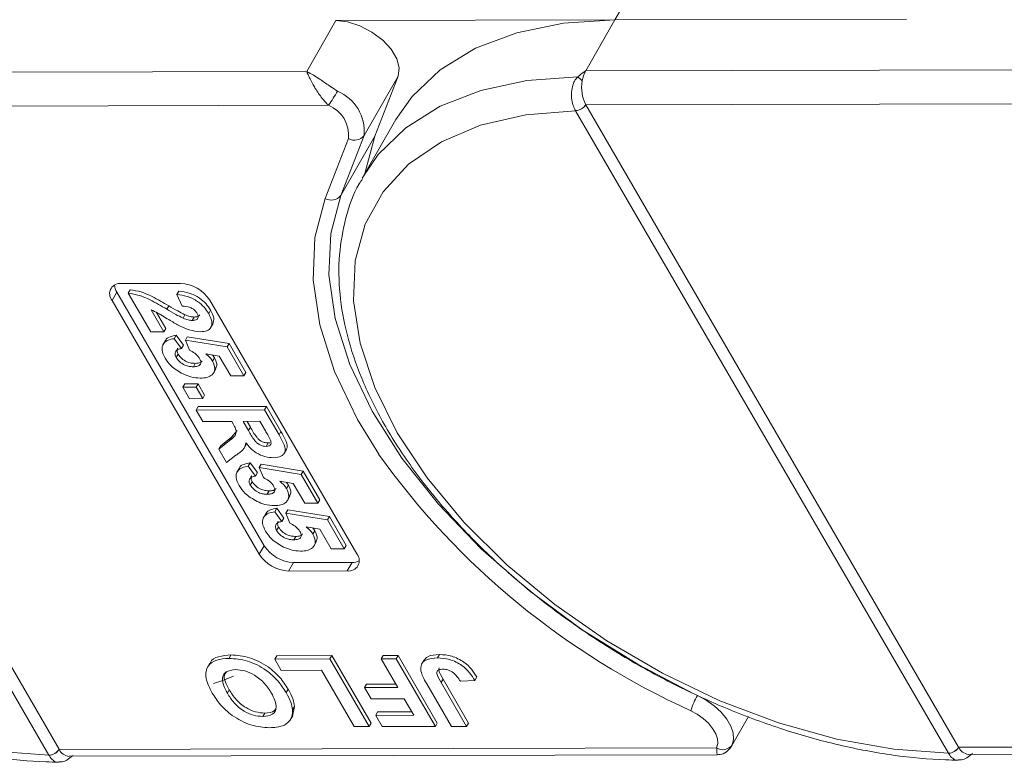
# Model space of a CAD drawing. Header units: millimetres. Extents: x 2471 to 3393, y -390 to 262.
# Tile 32 of 49: x 3081 to 3114, y 75 to 100. Entities that reach past the tile are written whole.
import ezdxf

# ---------------------------------------------------------------- set-up
doc = ezdxf.new("R2010")
doc.units = ezdxf.units.MM

msp = doc.modelspace()

# ---------------------------------------------------------------- linework, layer by layer
at = {"color": 7, "linetype": 'Continuous', "lineweight": 15}
for p, q in [((3100.865, 100.029), (3102.004, 102.011)), ((3091.545, 100.008), (3090.569, 98.309)), ((3091.545, 100.008), (3100.865, 100.029)), ((3099.889, 98.33), (3100.865, 100.029)), ((3110.611, 100.05), (3100.865, 100.029)), ((3120.615, 98.375), (3099.889, 98.33)), ((3090.569, 98.309), (3069.843, 98.263)), ((3092.484, 96.172), (3093.623, 98.154)), ((3092.844, 96.151), (3093.623, 98.154)), ((3069.845, 97.132), (3091.302, 97.179)), ((3082.302, 75.663), (3069.846, 97.13)), ((3099.891, 97.198), (3121.348, 97.246)), ((3099.892, 97.196), (3099.891, 97.198)), ((3112.348, 75.73), (3099.892, 97.196)), ((3069.504, 96.931), (3081.959, 75.464)), ((3093.548, 96.699), (3092.458, 94.802)), ((3099.548, 97), (3099.55, 96.998)), ((3099.55, 96.998), (3112.006, 75.531)), ((3091.966, 96.069), (3091.187, 94.067)), ((3091.705, 94.169), (3092.484, 96.172)), ((3092.844, 96.151), (3091.705, 94.169)), ((3092.513, 94.897), (3092.844, 96.151)), ((3084.391, 91.224), (3086.351, 91.228)), ((3084.229, 90.94), (3084.066, 90.657)), ((3089.146, 82.465), (3084.229, 90.94)), ((3084.611, 90.901), (3084.677, 91.014)), ((3085.362, 89.608), (3084.611, 90.901)), ((3086.237, 90.853), (3086.302, 90.967)), ((3086.415, 90.473), (3086.237, 90.853)), ((3088.984, 82.182), (3084.066, 90.657)), ((3085.894, 90.368), (3085.959, 90.481)), ((3087.332, 90.664), (3092.25, 82.189)), ((3085.375, 90.343), (3085.801, 89.609)), ((3085.557, 90.256), (3085.866, 89.722)), ((3086.438, 90.066), (3086.503, 90.179)), ((3087.296, 90.22), (3087.361, 90.333)), ((3086.746, 89.991), (3086.811, 90.105)), ((3087.361, 89.747), (3087.442, 89.889)), ((3085.801, 89.609), (3085.362, 89.608)), ((3085.801, 89.609), (3085.866, 89.722)), ((3086.148, 89.381), (3086.213, 89.494)), ((3086.213, 89.494), (3086.454, 89.165)), ((3085.85, 89.318), (3085.768, 89.176)), ((3086.148, 89.381), (3086.389, 89.051)), ((3086.389, 89.051), (3086.454, 89.165)), ((3086.516, 89.331), (3086.581, 89.444)), ((3086.654, 88.999), (3086.516, 89.331)), ((3086.516, 89.331), (3087.913, 89.106)), ((3086.581, 89.444), (3087.978, 89.219)), ((3087.913, 89.106), (3087.978, 89.219)), ((3087.978, 89.219), (3088.537, 88.255)), ((3086.212, 88.749), (3086.277, 88.862)), ((3087.65, 88.8), (3087.197, 88.876)), ((3087.421, 88.838), (3087.489, 88.746)), ((3087.913, 89.106), (3088.472, 88.142)), ((3086.783, 88.443), (3086.848, 88.556)), ((3087.424, 88.632), (3087.489, 88.746)), ((3088.032, 88.141), (3087.65, 88.8)), ((3087.454, 88.231), (3087.535, 88.373)), ((3088.472, 88.142), (3088.537, 88.255)), ((3086.436, 87.757), (3086.501, 87.87)), ((3086.501, 87.87), (3086.94, 87.871)), ((3086.875, 87.758), (3086.94, 87.871)), ((3086.94, 87.871), (3087.161, 87.491)), ((3088.472, 88.142), (3088.032, 88.141)), ((3086.436, 87.757), (3086.875, 87.758)), ((3086.656, 87.377), (3086.436, 87.757)), ((3086.875, 87.758), (3087.096, 87.378)), ((3087.096, 87.378), (3087.161, 87.491)), ((3087.096, 87.378), (3086.656, 87.377)), ((3086.877, 86.996), (3086.942, 87.11)), ((3086.877, 86.996), (3089.163, 87.001)), ((3087.098, 86.616), (3086.877, 86.996)), ((3086.942, 87.11), (3089.228, 87.115)), ((3089.163, 87.001), (3089.228, 87.115)), ((3089.163, 87.001), (3089.645, 86.171)), ((3089.228, 87.115), (3089.71, 86.285)), ((3088.065, 86.618), (3087.098, 86.616)), ((3088.114, 86.533), (3088.065, 86.618)), ((3089.003, 86.62), (3088.446, 86.619)), ((3088.446, 86.619), (3088.624, 86.313)), ((3088.576, 86.619), (3088.689, 86.426)), ((3089.19, 86.297), (3089.003, 86.62)), ((3088.055, 86.087), (3088.247, 86.314)), ((3088.624, 86.313), (3088.689, 86.426)), ((3089.645, 86.171), (3089.71, 86.285)), ((3087.634, 85.691), (3087.99, 85.974)), ((3087.699, 85.805), (3088.055, 86.087)), ((3087.99, 85.974), (3088.055, 86.087)), ((3088.479, 85.725), (3088.56, 85.867)), ((3089.216, 85.783), (3089.281, 85.896)), ((3089.281, 85.896), (3089.338, 85.906)), ((3087.634, 85.691), (3087.699, 85.805)), ((3087.892, 85.247), (3087.634, 85.691)), ((3089.814, 85.542), (3089.896, 85.684)), ((3088.205, 85.488), (3087.892, 85.247)), ((3088.62, 85.122), (3088.685, 85.235)), ((3088.685, 85.235), (3088.925, 84.905)), ((3088.321, 85.059), (3088.24, 84.917)), ((3088.62, 85.122), (3088.86, 84.792)), ((3088.86, 84.792), (3088.925, 84.905)), ((3088.987, 85.072), (3089.052, 85.185)), ((3089.126, 84.74), (3088.987, 85.072)), ((3088.987, 85.072), (3090.384, 84.846)), ((3089.052, 85.185), (3090.449, 84.96)), ((3090.384, 84.846), (3090.449, 84.96)), ((3090.449, 84.96), (3091.008, 83.996)), ((3088.684, 84.49), (3088.749, 84.603)), ((3090.122, 84.54), (3089.668, 84.617)), ((3089.892, 84.579), (3089.961, 84.486)), ((3090.504, 83.882), (3090.122, 84.54)), ((3090.384, 84.846), (3090.943, 83.883)), ((3089.254, 84.184), (3089.319, 84.297)), ((3089.896, 84.373), (3089.961, 84.486)), ((3089.925, 83.972), (3090.007, 84.114)), ((3090.943, 83.883), (3090.504, 83.882)), ((3090.943, 83.883), (3091.008, 83.996)), ((3089.502, 83.6), (3089.567, 83.714)), ((3089.502, 83.6), (3089.743, 83.271)), ((3089.567, 83.714), (3089.808, 83.384)), ((3089.87, 83.55), (3089.935, 83.664)), ((3090.008, 83.218), (3089.87, 83.55)), ((3089.87, 83.55), (3091.267, 83.325)), ((3089.935, 83.664), (3091.332, 83.438)), ((3089.204, 83.537), (3089.122, 83.396)), ((3089.743, 83.271), (3089.808, 83.384)), ((3091.267, 83.325), (3091.332, 83.438)), ((3091.267, 83.325), (3091.826, 82.362)), ((3091.332, 83.438), (3091.891, 82.475)), ((3089.566, 82.968), (3089.631, 83.082)), ((3091.004, 83.019), (3090.551, 83.096)), ((3090.775, 83.058), (3090.843, 82.965)), ((3090.778, 82.852), (3090.843, 82.965)), ((3091.386, 82.361), (3091.004, 83.019)), ((3090.137, 82.663), (3090.202, 82.776)), ((3090.808, 82.451), (3090.889, 82.592)), ((3089.146, 82.465), (3088.984, 82.182)), ((3091.826, 82.362), (3091.386, 82.361)), ((3091.826, 82.362), (3091.891, 82.475)), ((3090.127, 81.902), (3089.965, 81.619)), ((3092.087, 81.906), (3090.127, 81.902)), ((3092.087, 81.906), (3091.924, 81.623)), ((3091.924, 81.623), (3089.965, 81.619)), ((3087.976, 78.701), (3088.041, 78.815)), ((3089.504, 78.676), (3089.569, 78.789)), ((3089.504, 78.676), (3091.346, 78.68)), ((3089.722, 78.299), (3089.504, 78.676)), ((3089.569, 78.789), (3091.411, 78.793)), ((3091.346, 78.68), (3091.411, 78.793)), ((3091.346, 78.68), (3092.658, 76.42)), ((3091.411, 78.793), (3092.723, 76.533)), ((3093.055, 78.684), (3093.12, 78.797)), ((3093.055, 78.684), (3093.557, 78.685)), ((3093.609, 77.727), (3093.055, 78.684)), ((3093.12, 78.797), (3093.622, 78.798)), ((3093.557, 78.685), (3093.622, 78.798)), ((3093.557, 78.685), (3094.868, 76.425)), ((3093.622, 78.798), (3094.933, 76.538)), ((3094.489, 78.644), (3094.408, 78.502)), ((3094.944, 78.717), (3095.009, 78.83)), ((3087.339, 78.541), (3087.258, 78.399)), ((3091.062, 78.302), (3089.722, 78.299)), ((3092.155, 76.419), (3091.062, 78.302)), ((3095.058, 77.89), (3095.123, 78.003)), ((3095.123, 78.003), (3095.972, 76.54)), ((3096.188, 77.965), (3095.702, 77.935)), ((3096.188, 77.965), (3096.253, 78.079)), ((3087.92, 77.533), (3087.985, 77.646)), ((3089.884, 77.559), (3089.949, 77.672)), ((3092.504, 77.725), (3092.569, 77.838)), ((3092.504, 77.725), (3093.609, 77.727)), ((3092.723, 77.348), (3092.504, 77.725)), ((3092.569, 77.838), (3093.544, 77.84)), ((3095.404, 76.426), (3094.578, 77.851)), ((3095.058, 77.89), (3095.907, 76.427)), ((3093.828, 77.351), (3092.723, 77.348)), ((3094.147, 76.8), (3093.828, 77.351)), ((3090.165, 77.097), (3090.094, 76.771)), ((3090.1, 76.984), (3090.165, 77.097)), ((3089.104, 76.76), (3089.169, 76.873)), ((3090.022, 76.643), (3090.103, 76.784)), ((3092.874, 76.797), (3092.94, 76.911)), ((3092.874, 76.797), (3094.147, 76.8)), ((3093.093, 76.421), (3092.874, 76.797)), ((3092.94, 76.911), (3094.082, 76.913)), ((3104.757, 75.765), (3105.327, 76.757)), ((3092.658, 76.42), (3092.155, 76.419)), ((3092.658, 76.42), (3092.723, 76.533)), ((3094.868, 76.425), (3093.093, 76.421)), ((3094.868, 76.425), (3094.933, 76.538)), ((3095.907, 76.427), (3095.404, 76.426)), ((3095.907, 76.427), (3095.972, 76.54)), ((3082.303, 75.661), (3082.302, 75.663)), ((3104.262, 75.71), (3082.303, 75.661)), ((3112.349, 75.728), (3112.348, 75.73)), ((3134.308, 75.777), (3112.349, 75.728)), ((3081.959, 75.464), (3081.961, 75.462)), ((3082.63, 75.428), (3104.281, 75.476)), ((3112.006, 75.531), (3112.007, 75.528)), ((3112.676, 75.494), (3134.327, 75.542))]:
    msp.add_line(p, q, dxfattribs=at)
at = {"color": 7, "linetype": 'Continuous', "lineweight": 15, "flags": 128}
for points in [[(3093.623, 98.154), (3093.661, 98.426), (3093.582, 98.733), (3093.393, 99.053), (3093.108, 99.358), (3092.751, 99.625), (3092.35, 99.833), (3091.937, 99.964), (3091.545, 100.008)], [(3100.865, 100.029), (3099.147, 99.919), (3097.584, 99.602), (3096.203, 99.082), (3095.032, 98.369), (3094.091, 97.476), (3093.548, 96.699)], [(3099.622, 98.13), (3097.928, 98.005), (3096.389, 97.674), (3095.032, 97.145), (3093.883, 96.426), (3092.962, 95.531), (3092.423, 94.739)], [(3081.959, 75.464), (3080.138, 75.595), (3078.234, 75.937), (3076.285, 76.482), (3074.329, 77.221), (3072.406, 78.138), (3070.553, 79.215), (3068.808, 80.432), (3067.205, 81.763), (3065.776, 83.182), (3064.549, 84.661), (3063.55, 86.171), (3062.797, 87.681), (3062.306, 89.162), (3062.086, 90.584), (3062.143, 91.918), (3062.474, 93.139), (3063.073, 94.222), (3063.928, 95.145), (3065.023, 95.891), (3066.335, 96.444), (3067.839, 96.793), (3069.504, 96.931)], [(3112.006, 75.531), (3110.185, 75.662), (3108.28, 76.003), (3106.331, 76.549), (3104.375, 77.287), (3102.452, 78.205), (3100.599, 79.282), (3098.854, 80.498), (3097.251, 81.829), (3095.822, 83.249), (3094.595, 84.728), (3093.596, 86.237), (3092.843, 87.748), (3092.352, 89.228), (3092.133, 90.65), (3092.189, 91.985), (3092.52, 93.206), (3093.119, 94.289), (3093.974, 95.212), (3095.069, 95.957), (3096.381, 96.51), (3097.885, 96.859), (3099.55, 96.998)], [(3091.187, 94.067), (3090.845, 92.767), (3090.784, 91.352), (3091.003, 89.847), (3091.499, 88.28), (3092.263, 86.68), (3092.974, 85.52)], [(3103.48, 77.531), (3101.659, 78.483), (3099.777, 79.654), (3098.014, 80.956), (3096.402, 82.364), (3094.972, 83.852), (3093.749, 85.393), (3092.755, 86.958), (3092.01, 88.52), (3091.525, 90.05), (3091.312, 91.518), (3091.372, 92.9), (3091.705, 94.169)], [(3088.127, 78.102), (3087.763, 77.963), (3087.461, 77.863)], [(3103.625, 77.462), (3103.916, 77.304), (3104.182, 77.114), (3104.414, 76.9), (3104.601, 76.671), (3104.736, 76.437), (3104.811, 76.209), (3104.825, 75.995), (3104.777, 75.805)], [(3103.398, 76.953), (3103.616, 76.834), (3103.816, 76.691), (3103.99, 76.531), (3104.13, 76.359), (3104.231, 76.184), (3104.287, 76.013), (3104.298, 75.852), (3104.262, 75.71)]]:
    msp.add_lwpolyline(points, dxfattribs=at)
at = {"color": 7, "linetype": 'Continuous', "lineweight": 15}
for centre, radius, start, end in [((3099.19, 97.501), 0.763, 40.1491, 55.5658), ((3100.788, 97.834), 1.027, 151.137, 171.0902), ((3100.986, 97.766), 1.233, 169.4134, 207.4295), ((3085.556, 101.122), 6.969, 325.5444, 330.1305), ((3091.036, 96.309), 1.455, 354.5664, 67.2376), ((3090.88, 96.173), 1.091, 354.5664, 67.2376), ((3099.528, 97.432), 0.432, 272.6947, 327.2216), ((3099.529, 97.428), 0.43, 272.7339, 327.5146), ((3092.17, 96.403), 0.391, 238.5972, 323.7029), ((3091.391, 94.4), 0.391, 238.5972, 323.7029), ((3084.336, 90.879), 0.349, 80.921, 219.3383), ((3084.66, 91.212), 0.51, 184.4162, 212.2288), ((3086.298, 90), 1.229, 32.7297, 87.5188), ((3114.105, 100.606), 25.964, 215.5235, 245.6452), ((3090.181, 83.13), 1.229, 212.7297, 267.5188), ((3090.018, 82.847), 1.229, 212.7297, 267.5188), ((3091.979, 81.968), 0.349, 260.921, 39.3383), ((3092.104, 82.416), 0.51, 268.0228, 295.8286), ((3106.011, 76.092), 2.751, 150.1208, 161.7639), ((3081.939, 75.894), 0.43, 272.7339, 327.5146), ((3081.94, 75.89), 0.429, 272.7662, 327.8058), ((3082.669, 75.828), 0.403, 204.5137, 264.4226), ((3104.469, 76.032), 0.383, 237.2666, 323.7036), ((3111.985, 75.961), 0.43, 272.7339, 327.5146), ((3111.987, 75.956), 0.429, 272.7662, 327.8058), ((3112.715, 75.895), 0.403, 204.5137, 264.4226)]:
    msp.add_arc(centre, radius, start, end, dxfattribs=at)
for points, knots in [([(3090.569, 98.309), (3090.571, 98.308), (3090.576, 98.306), (3090.596, 98.296), (3090.62, 98.284), (3090.758, 98.212), (3090.994, 98.064), (3091.326, 97.828), (3091.523, 97.7), (3091.599, 97.651)], [0, 0, 0, 0, 0.005088, 0.020369, 0.070807, 0.089086, 0.500311, 0.809226, 1, 1, 1, 1]), ([(3091.302, 97.179), (3091.266, 97.214), (3091.192, 97.285), (3091.079, 97.419), (3090.965, 97.574), (3090.881, 97.705), (3090.781, 97.872), (3090.701, 98.022), (3090.635, 98.161), (3090.608, 98.221), (3090.593, 98.253), (3090.585, 98.272), (3090.578, 98.287), (3090.574, 98.297), (3090.572, 98.302), (3090.57, 98.306), (3090.57, 98.308), (3090.569, 98.309)], [0, 0, 0, 0, 0.101029, 0.204946, 0.337168, 0.474297, 0.5162, 0.743651, 0.85309, 0.914248, 0.93217, 0.960137, 0.976545, 0.986194, 0.994698, 0.995932, 1, 1, 1, 1]), ([(3099.622, 98.13), (3099.603, 98.109), (3099.544, 98.042), (3099.468, 97.895), (3099.413, 97.675), (3099.411, 97.419), (3099.459, 97.18), (3099.52, 97.056), (3099.548, 97)], [0, 0, 0, 0, 0.07361, 0.225281, 0.412719, 0.616054, 0.826783, 1, 1, 1, 1]), ([(3099.889, 98.33), (3099.888, 98.329), (3099.812, 98.276), (3099.72, 98.212), (3099.637, 98.142), (3099.622, 98.13)], [0, 0, 0, 0, 0.012087, 0.82463, 1, 1, 1, 1]), ([(3062.388, 94.657), (3062.351, 94.601), (3062.087, 94.209), (3061.809, 93.357), (3061.579, 92.125), (3061.6, 90.804), (3061.846, 89.423), (3062.325, 87.996), (3063.027, 86.547), (3063.942, 85.101), (3065.053, 83.682), (3066.341, 82.314), (3067.783, 81.016), (3069.358, 79.81), (3071.041, 78.711), (3072.804, 77.738), (3074.622, 76.906), (3076.466, 76.227), (3078.309, 75.711), (3080.121, 75.374), (3081.442, 75.243), (3082.144, 75.236), (3082.283, 75.235)], [0, 0, 0, 0, 0.008583, 0.060908, 0.11324, 0.166069, 0.219655, 0.27393, 0.328643, 0.383549, 0.438467, 0.49333, 0.548126, 0.602866, 0.657573, 0.712269, 0.766979, 0.821722, 0.876527, 0.931418, 0.986418, 1, 1, 1, 1]), ([(3092.434, 94.723), (3092.397, 94.668), (3092.133, 94.275), (3091.856, 93.423), (3091.625, 92.192), (3091.646, 90.871), (3091.893, 89.489), (3092.371, 88.062), (3093.073, 86.614), (3093.988, 85.167), (3095.099, 83.749), (3096.387, 82.38), (3097.83, 81.083), (3099.404, 79.876), (3101.087, 78.778), (3102.85, 77.805), (3104.668, 76.972), (3106.512, 76.293), (3108.356, 75.778), (3110.167, 75.441), (3111.488, 75.31), (3112.19, 75.303), (3112.329, 75.302)], [0, 0, 0, 0, 0.008583, 0.060908, 0.11324, 0.166069, 0.219655, 0.27393, 0.328643, 0.383549, 0.438467, 0.49333, 0.548126, 0.602866, 0.657573, 0.712269, 0.766979, 0.821722, 0.876527, 0.931418, 0.986418, 1, 1, 1, 1]), ([(3084.611, 90.901), (3084.731, 90.882), (3084.97, 90.845), (3085.413, 90.65), (3085.711, 90.475), (3085.894, 90.368)], [0, 0, 0, 0, 0.279551, 0.559332, 1, 1, 1, 1]), ([(3084.677, 91.014), (3084.796, 90.996), (3085.035, 90.959), (3085.478, 90.763), (3085.776, 90.588), (3085.959, 90.481)], [0, 0, 0, 0, 0.279551, 0.559332, 1, 1, 1, 1]), ([(3086.237, 90.853), (3086.35, 90.84), (3086.575, 90.814), (3086.912, 90.651), (3087.155, 90.434), (3087.249, 90.291), (3087.296, 90.22)], [0, 0, 0, 0, 0.280752, 0.55897, 0.779275, 1, 1, 1, 1]), ([(3086.302, 90.967), (3086.415, 90.953), (3086.64, 90.927), (3086.977, 90.764), (3087.22, 90.548), (3087.314, 90.404), (3087.361, 90.333)], [0, 0, 0, 0, 0.280752, 0.55897, 0.779275, 1, 1, 1, 1]), ([(3085.959, 90.481), (3086.059, 90.422), (3086.237, 90.315), (3086.422, 90.221), (3086.503, 90.179)], [0, 0, 0, 0, 0.560235, 1, 1, 1, 1]), ([(3086.91, 90.227), (3086.892, 90.254), (3086.856, 90.31), (3086.764, 90.384), (3086.609, 90.458), (3086.495, 90.467), (3086.415, 90.473)], [0, 0, 0, 0, 0.187236, 0.374084, 0.560696, 1, 1, 1, 1]), ([(3086.341, 89.802), (3086.231, 89.862), (3086.049, 89.961), (3085.804, 90.113), (3085.596, 90.243), (3085.449, 90.31), (3085.375, 90.343)], [0, 0, 0, 0, 0.339985, 0.560186, 0.78038, 1, 1, 1, 1]), ([(3085.894, 90.368), (3085.994, 90.308), (3086.172, 90.202), (3086.357, 90.108), (3086.438, 90.066)], [0, 0, 0, 0, 0.5602349, 1, 1, 1, 1]), ([(3086.503, 90.179), (3086.563, 90.156), (3086.669, 90.115), (3086.768, 90.108), (3086.811, 90.105)], [0, 0, 0, 0, 0.560117, 1, 1, 1, 1]), ([(3086.746, 89.991), (3086.788, 89.994), (3086.872, 89.998), (3086.946, 90.054), (3086.954, 90.139), (3086.925, 90.197), (3086.91, 90.227)], [0, 0, 0, 0, 0.280664, 0.559461, 0.779366, 1, 1, 1, 1]), ([(3086.811, 90.105), (3086.854, 90.106), (3086.937, 90.109), (3086.978, 90.153), (3086.998, 90.174)], [0, 0, 0, 0, 0.520649, 1, 1, 1, 1]), ([(3087.296, 90.22), (3087.339, 90.134), (3087.425, 89.963), (3087.392, 89.756), (3087.248, 89.63), (3087.1, 89.618), (3087.026, 89.611)], [0, 0, 0, 0, 0.280568, 0.55975, 0.779795, 1, 1, 1, 1]), ([(3087.361, 90.333), (3087.406, 90.246), (3087.495, 90.076), (3087.452, 89.942), (3087.431, 89.876)], [0, 0, 0, 0, 0.511088, 1, 1, 1, 1]), ([(3087.026, 89.611), (3086.901, 89.624), (3086.677, 89.647), (3086.444, 89.754), (3086.341, 89.802)], [0, 0, 0, 0, 0.558458, 1, 1, 1, 1]), ([(3086.438, 90.066), (3086.498, 90.043), (3086.604, 90.002), (3086.703, 89.995), (3086.746, 89.991)], [0, 0, 0, 0, 0.5601166, 1, 1, 1, 1]), ([(3085.852, 89.299), (3085.854, 89.31), (3085.867, 89.38), (3085.999, 89.451), (3086.142, 89.48), (3086.213, 89.494)], [0, 0, 0, 0, 0.083502, 0.541367, 1, 1, 1, 1]), ([(3085.84, 88.732), (3085.796, 88.823), (3085.709, 89.005), (3085.767, 89.217), (3085.928, 89.341), (3086.075, 89.368), (3086.148, 89.381)], [0, 0, 0, 0, 0.279948, 0.559031, 0.779331, 1, 1, 1, 1]), ([(3086.389, 89.051), (3086.344, 89.043), (3086.253, 89.026), (3086.183, 88.949), (3086.164, 88.853), (3086.196, 88.783), (3086.212, 88.749)], [0, 0, 0, 0, 0.2802995, 0.5599611, 0.7800424, 1, 1, 1, 1]), ([(3086.263, 89.062), (3086.26, 89.058), (3086.235, 89.035), (3086.232, 88.964), (3086.262, 88.896), (3086.277, 88.862)], [0, 0, 0, 0, 0.083768, 0.542013, 1, 1, 1, 1]), ([(3086.277, 88.862), (3086.312, 88.814), (3086.381, 88.717), (3086.55, 88.609), (3086.713, 88.562), (3086.803, 88.558), (3086.848, 88.556)], [0, 0, 0, 0, 0.2795727, 0.5586639, 0.7789233, 1, 1, 1, 1]), ([(3086.991, 88.722), (3086.97, 88.753), (3086.928, 88.814), (3086.812, 88.913), (3086.714, 88.966), (3086.654, 88.999)], [0, 0, 0, 0, 0.279963, 0.560065, 1, 1, 1, 1]), ([(3087.197, 88.876), (3087.249, 88.833), (3087.341, 88.757), (3087.399, 88.671), (3087.424, 88.632)], [0, 0, 0, 0, 0.559888, 1, 1, 1, 1]), ([(3086.442, 88.202), (3086.298, 88.285), (3086.04, 88.433), (3085.902, 88.64), (3085.84, 88.732)], [0, 0, 0, 0, 0.558353, 1, 1, 1, 1]), ([(3086.212, 88.749), (3086.247, 88.7), (3086.316, 88.604), (3086.485, 88.496), (3086.648, 88.448), (3086.738, 88.445), (3086.783, 88.443)], [0, 0, 0, 0, 0.279573, 0.558664, 0.778923, 1, 1, 1, 1]), ([(3086.783, 88.443), (3086.833, 88.445), (3086.935, 88.45), (3087.028, 88.515), (3087.043, 88.616), (3087.008, 88.687), (3086.991, 88.722)], [0, 0, 0, 0, 0.280898, 0.55946, 0.779497, 1, 1, 1, 1]), ([(3086.848, 88.556), (3086.9, 88.558), (3087.001, 88.561), (3087.053, 88.613), (3087.078, 88.638)], [0, 0, 0, 0, 0.518665, 1, 1, 1, 1]), ([(3087.424, 88.632), (3087.462, 88.543), (3087.538, 88.363), (3087.435, 88.176), (3087.25, 88.076), (3087.092, 88.067), (3087.013, 88.063)], [0, 0, 0, 0, 0.279007, 0.558619, 0.779074, 1, 1, 1, 1]), ([(3087.489, 88.746), (3087.532, 88.653), (3087.601, 88.505), (3087.535, 88.406), (3087.509, 88.368)], [0, 0, 0, 0, 0.621608, 1, 1, 1, 1]), ([(3087.013, 88.063), (3086.91, 88.07), (3086.725, 88.083), (3086.529, 88.165), (3086.442, 88.202)], [0, 0, 0, 0, 0.5595341, 1, 1, 1, 1]), ([(3087.99, 85.974), (3088.087, 86.045), (3088.223, 86.145), (3088.209, 86.373), (3088.146, 86.479), (3088.114, 86.533)], [0, 0, 0, 0, 0.5610215, 0.7792953, 1, 1, 1, 1]), ([(3088.624, 86.313), (3088.684, 86.201), (3088.76, 86.061), (3088.905, 85.898), (3089.004, 85.83), (3089.115, 85.789), (3089.182, 85.785), (3089.216, 85.783)], [0, 0, 0, 0, 0.500962, 0.625785, 0.750436, 0.875032, 1, 1, 1, 1]), ([(3088.689, 86.426), (3088.749, 86.314), (3088.825, 86.174), (3088.97, 86.011), (3089.069, 85.944), (3089.181, 85.902), (3089.247, 85.898), (3089.281, 85.896)], [0, 0, 0, 0, 0.500962, 0.625785, 0.750436, 0.875032, 1, 1, 1, 1]), ([(3089.358, 85.995), (3089.328, 86.051), (3089.275, 86.152), (3089.216, 86.253), (3089.19, 86.297)], [0, 0, 0, 0, 0.559921, 1, 1, 1, 1]), ([(3089.71, 86.285), (3089.759, 86.195), (3089.859, 86.017), (3089.942, 85.792), (3089.897, 85.699), (3089.883, 85.671)], [0, 0, 0, 0, 0.417329, 0.831734, 1, 1, 1, 1]), ([(3088.54, 85.897), (3088.525, 85.837), (3088.501, 85.737), (3088.403, 85.635), (3088.308, 85.559), (3088.24, 85.511), (3088.205, 85.488)], [0, 0, 0, 0, 0.339579, 0.559591, 0.779787, 1, 1, 1, 1]), ([(3089.457, 85.403), (3089.364, 85.409), (3089.181, 85.422), (3088.897, 85.55), (3088.683, 85.721), (3088.588, 85.839), (3088.54, 85.897)], [0, 0, 0, 0, 0.279954, 0.558933, 0.779174, 1, 1, 1, 1]), ([(3089.216, 85.783), (3089.251, 85.786), (3089.323, 85.791), (3089.394, 85.863), (3089.372, 85.945), (3089.358, 85.995)], [0, 0, 0, 0, 0.281129, 0.561183, 1, 1, 1, 1]), ([(3089.645, 86.171), (3089.695, 86.082), (3089.796, 85.903), (3089.874, 85.674), (3089.818, 85.534), (3089.703, 85.43), (3089.555, 85.414), (3089.457, 85.403)], [0, 0, 0, 0, 0.251143, 0.500527, 0.625735, 0.75105, 1, 1, 1, 1]), ([(3088.323, 85.04), (3088.325, 85.051), (3088.339, 85.121), (3088.471, 85.192), (3088.613, 85.221), (3088.685, 85.235)], [0, 0, 0, 0, 0.083502, 0.541367, 1, 1, 1, 1]), ([(3088.312, 84.473), (3088.268, 84.564), (3088.18, 84.746), (3088.238, 84.958), (3088.399, 85.082), (3088.546, 85.108), (3088.62, 85.122)], [0, 0, 0, 0, 0.279948, 0.559031, 0.779331, 1, 1, 1, 1]), ([(3088.86, 84.792), (3088.815, 84.784), (3088.724, 84.767), (3088.654, 84.69), (3088.636, 84.593), (3088.668, 84.524), (3088.684, 84.49)], [0, 0, 0, 0, 0.2803, 0.559961, 0.780042, 1, 1, 1, 1]), ([(3088.735, 84.803), (3088.731, 84.799), (3088.706, 84.776), (3088.703, 84.705), (3088.734, 84.637), (3088.749, 84.603)], [0, 0, 0, 0, 0.083768, 0.542013, 1, 1, 1, 1]), ([(3088.749, 84.603), (3088.783, 84.554), (3088.852, 84.458), (3089.021, 84.35), (3089.184, 84.302), (3089.274, 84.299), (3089.319, 84.297)], [0, 0, 0, 0, 0.279573, 0.558664, 0.778923, 1, 1, 1, 1]), ([(3089.462, 84.463), (3089.441, 84.494), (3089.399, 84.555), (3089.284, 84.654), (3089.185, 84.707), (3089.126, 84.74)], [0, 0, 0, 0, 0.279963, 0.560065, 1, 1, 1, 1]), ([(3089.668, 84.617), (3089.72, 84.574), (3089.812, 84.498), (3089.87, 84.411), (3089.896, 84.373)], [0, 0, 0, 0, 0.559888, 1, 1, 1, 1]), ([(3088.914, 83.943), (3088.77, 84.025), (3088.512, 84.174), (3088.373, 84.381), (3088.312, 84.473)], [0, 0, 0, 0, 0.558353, 1, 1, 1, 1]), ([(3088.684, 84.49), (3088.718, 84.441), (3088.787, 84.345), (3088.956, 84.236), (3089.119, 84.189), (3089.209, 84.186), (3089.254, 84.184)], [0, 0, 0, 0, 0.279573, 0.558664, 0.778923, 1, 1, 1, 1]), ([(3089.254, 84.184), (3089.305, 84.186), (3089.406, 84.191), (3089.499, 84.256), (3089.514, 84.357), (3089.479, 84.428), (3089.462, 84.463)], [0, 0, 0, 0, 0.2808976, 0.5594604, 0.779497, 1, 1, 1, 1]), ([(3089.319, 84.297), (3089.371, 84.298), (3089.472, 84.301), (3089.525, 84.353), (3089.55, 84.379)], [0, 0, 0, 0, 0.5186651, 1, 1, 1, 1]), ([(3089.896, 84.373), (3089.934, 84.284), (3090.009, 84.104), (3089.907, 83.916), (3089.721, 83.817), (3089.563, 83.808), (3089.484, 83.803)], [0, 0, 0, 0, 0.279007, 0.558619, 0.779074, 1, 1, 1, 1]), ([(3089.961, 84.486), (3090.004, 84.394), (3090.073, 84.246), (3090.006, 84.147), (3089.981, 84.109)], [0, 0, 0, 0, 0.621608, 1, 1, 1, 1]), ([(3089.484, 83.803), (3089.381, 83.811), (3089.197, 83.823), (3089, 83.906), (3088.914, 83.943)], [0, 0, 0, 0, 0.5595341, 1, 1, 1, 1]), ([(3089.195, 82.952), (3089.151, 83.043), (3089.063, 83.225), (3089.121, 83.437), (3089.282, 83.561), (3089.429, 83.587), (3089.502, 83.6)], [0, 0, 0, 0, 0.2799484, 0.5590305, 0.7793307, 1, 1, 1, 1]), ([(3089.206, 83.519), (3089.208, 83.529), (3089.221, 83.599), (3089.353, 83.671), (3089.496, 83.699), (3089.567, 83.714)], [0, 0, 0, 0, 0.083502, 0.541367, 1, 1, 1, 1]), ([(3089.743, 83.271), (3089.698, 83.262), (3089.607, 83.245), (3089.537, 83.168), (3089.519, 83.072), (3089.55, 83.003), (3089.566, 82.968)], [0, 0, 0, 0, 0.2803, 0.559961, 0.780042, 1, 1, 1, 1]), ([(3089.617, 83.282), (3089.614, 83.278), (3089.589, 83.254), (3089.586, 83.184), (3089.616, 83.116), (3089.631, 83.082)], [0, 0, 0, 0, 0.0837684, 0.5420129, 1, 1, 1, 1]), ([(3090.345, 82.942), (3090.324, 82.972), (3090.282, 83.033), (3090.166, 83.133), (3090.068, 83.186), (3090.008, 83.218)], [0, 0, 0, 0, 0.279963, 0.560065, 1, 1, 1, 1]), ([(3089.797, 82.421), (3089.652, 82.504), (3089.394, 82.652), (3089.256, 82.86), (3089.195, 82.952)], [0, 0, 0, 0, 0.558353, 1, 1, 1, 1]), ([(3089.566, 82.968), (3089.601, 82.92), (3089.67, 82.823), (3089.839, 82.715), (3090.002, 82.668), (3090.092, 82.664), (3090.137, 82.663)], [0, 0, 0, 0, 0.2795727, 0.5586639, 0.7789233, 1, 1, 1, 1]), ([(3089.631, 83.082), (3089.666, 83.033), (3089.735, 82.937), (3089.904, 82.828), (3090.067, 82.781), (3090.157, 82.778), (3090.202, 82.776)], [0, 0, 0, 0, 0.279573, 0.558664, 0.778923, 1, 1, 1, 1]), ([(3090.137, 82.663), (3090.188, 82.665), (3090.289, 82.67), (3090.382, 82.735), (3090.397, 82.836), (3090.362, 82.906), (3090.345, 82.942)], [0, 0, 0, 0, 0.280898, 0.55946, 0.779497, 1, 1, 1, 1]), ([(3090.551, 83.096), (3090.603, 83.053), (3090.695, 82.977), (3090.753, 82.89), (3090.778, 82.852)], [0, 0, 0, 0, 0.5598879, 1, 1, 1, 1]), ([(3090.843, 82.965), (3090.886, 82.873), (3090.955, 82.725), (3090.889, 82.625), (3090.863, 82.588)], [0, 0, 0, 0, 0.621608, 1, 1, 1, 1]), ([(3090.202, 82.776), (3090.254, 82.777), (3090.355, 82.78), (3090.407, 82.832), (3090.432, 82.857)], [0, 0, 0, 0, 0.518665, 1, 1, 1, 1]), ([(3090.778, 82.852), (3090.816, 82.762), (3090.892, 82.583), (3090.79, 82.395), (3090.604, 82.296), (3090.446, 82.287), (3090.367, 82.282)], [0, 0, 0, 0, 0.279007, 0.558619, 0.779074, 1, 1, 1, 1]), ([(3090.367, 82.282), (3090.264, 82.289), (3090.079, 82.302), (3089.883, 82.385), (3089.797, 82.421)], [0, 0, 0, 0, 0.559534, 1, 1, 1, 1]), ([(3087.411, 77.543), (3087.327, 77.71), (3087.159, 78.043), (3087.229, 78.449), (3087.538, 78.672), (3087.83, 78.692), (3087.976, 78.701)], [0, 0, 0, 0, 0.280551, 0.559488, 0.779434, 1, 1, 1, 1]), ([(3087.345, 78.521), (3087.347, 78.534), (3087.365, 78.658), (3087.618, 78.778), (3087.9, 78.802), (3088.041, 78.815)], [0, 0, 0, 0, 0.05675, 0.527711, 1, 1, 1, 1]), ([(3087.976, 78.701), (3088.178, 78.687), (3088.581, 78.657), (3089.196, 78.345), (3089.631, 77.95), (3089.8, 77.689), (3089.884, 77.559)], [0, 0, 0, 0, 0.279942, 0.558704, 0.779045, 1, 1, 1, 1]), ([(3088.041, 78.815), (3088.243, 78.8), (3088.647, 78.77), (3089.261, 78.459), (3089.697, 78.064), (3089.865, 77.803), (3089.949, 77.672)], [0, 0, 0, 0, 0.279942, 0.558704, 0.779045, 1, 1, 1, 1]), ([(3094.385, 78.28), (3094.383, 78.356), (3094.377, 78.506), (3094.56, 78.689), (3094.798, 78.706), (3094.944, 78.717)], [0, 0, 0, 0, 0.280122, 0.560355, 1, 1, 1, 1]), ([(3094.487, 78.626), (3094.523, 78.674), (3094.623, 78.81), (3094.858, 78.822), (3095.009, 78.83)], [0, 0, 0, 0, 0.358473, 1, 1, 1, 1]), ([(3094.944, 78.717), (3095.076, 78.709), (3095.34, 78.693), (3095.749, 78.489), (3096.023, 78.223), (3096.133, 78.051), (3096.188, 77.965)], [0, 0, 0, 0, 0.280246, 0.558416, 0.778827, 1, 1, 1, 1]), ([(3095.009, 78.83), (3095.141, 78.822), (3095.405, 78.806), (3095.814, 78.602), (3096.088, 78.336), (3096.198, 78.164), (3096.253, 78.079)], [0, 0, 0, 0, 0.280246, 0.558416, 0.778827, 1, 1, 1, 1]), ([(3088.196, 78.325), (3088.08, 78.311), (3087.847, 78.282), (3087.695, 77.983), (3087.835, 77.704), (3087.92, 77.533)], [0, 0, 0, 0, 0.279991, 0.559768, 1, 1, 1, 1]), ([(3089.39, 77.543), (3089.322, 77.65), (3089.186, 77.863), (3088.864, 78.135), (3088.502, 78.3), (3088.298, 78.317), (3088.196, 78.325)], [0, 0, 0, 0, 0.281021, 0.560116, 0.779939, 1, 1, 1, 1]), ([(3094.578, 77.851), (3094.531, 77.932), (3094.448, 78.077), (3094.404, 78.218), (3094.385, 78.28)], [0, 0, 0, 0, 0.560294, 1, 1, 1, 1]), ([(3095.13, 78.34), (3095.071, 78.336), (3094.983, 78.331), (3094.919, 78.268), (3094.919, 78.127), (3094.996, 77.995), (3095.058, 77.89)], [0, 0, 0, 0, 0.249396, 0.374426, 0.499454, 1, 1, 1, 1]), ([(3094.998, 78.383), (3094.996, 78.381), (3094.979, 78.364), (3094.994, 78.234), (3095.066, 78.106), (3095.123, 78.003)], [0, 0, 0, 0, 0.024971, 0.219843, 1, 1, 1, 1]), ([(3095.471, 78.216), (3095.442, 78.237), (3095.382, 78.279), (3095.26, 78.33), (3095.179, 78.336), (3095.13, 78.34)], [0, 0, 0, 0, 0.280672, 0.560844, 1, 1, 1, 1]), ([(3087.886, 78.248), (3087.86, 78.212), (3087.753, 78.062), (3087.885, 77.826), (3087.985, 77.646)], [0, 0, 0, 0, 0.241235, 1, 1, 1, 1]), ([(3095.702, 77.935), (3095.668, 77.99), (3095.607, 78.087), (3095.513, 78.177), (3095.471, 78.216)], [0, 0, 0, 0, 0.561018, 1, 1, 1, 1]), ([(3087.985, 77.646), (3088.052, 77.54), (3088.186, 77.328), (3088.503, 77.054), (3088.866, 76.894), (3089.068, 76.88), (3089.169, 76.873)], [0, 0, 0, 0, 0.281087, 0.560013, 0.779691, 1, 1, 1, 1]), ([(3089.949, 77.672), (3090.009, 77.562), (3090.117, 77.365), (3090.151, 77.179), (3090.165, 77.097)], [0, 0, 0, 0, 0.560171, 1, 1, 1, 1]), ([(3089.328, 76.383), (3089.124, 76.399), (3088.717, 76.43), (3088.099, 76.749), (3087.665, 77.148), (3087.496, 77.411), (3087.411, 77.543)], [0, 0, 0, 0, 0.279831, 0.558669, 0.779006, 1, 1, 1, 1]), ([(3087.92, 77.533), (3087.987, 77.427), (3088.12, 77.215), (3088.438, 76.941), (3088.801, 76.781), (3089.003, 76.767), (3089.104, 76.76)], [0, 0, 0, 0, 0.281087, 0.560013, 0.779691, 1, 1, 1, 1]), ([(3089.104, 76.76), (3089.221, 76.773), (3089.455, 76.798), (3089.616, 77.092), (3089.476, 77.372), (3089.39, 77.543)], [0, 0, 0, 0, 0.280278, 0.559877, 1, 1, 1, 1]), ([(3089.884, 77.559), (3089.944, 77.448), (3090.052, 77.252), (3090.086, 77.066), (3090.1, 76.984)], [0, 0, 0, 0, 0.560171, 1, 1, 1, 1]), ([(3089.169, 76.873), (3089.294, 76.881), (3089.484, 76.893), (3089.535, 77.018), (3089.552, 77.061)], [0, 0, 0, 0, 0.659913, 1, 1, 1, 1]), ([(3090.1, 76.984), (3090.093, 76.863), (3090.08, 76.648), (3089.905, 76.527), (3089.828, 76.473)], [0, 0, 0, 0, 0.559956, 1, 1, 1, 1]), ([(3089.828, 76.473), (3089.744, 76.444), (3089.596, 76.391), (3089.41, 76.386), (3089.328, 76.383)], [0, 0, 0, 0, 0.559564, 1, 1, 1, 1]), ([(3104.281, 75.476), (3104.281, 75.476), (3104.285, 75.472), (3104.278, 75.513), (3104.266, 75.651), (3104.262, 75.71)], [0, 0, 0, 0, 0.0045186, 0.5696109, 1, 1, 1, 1]), ([(3104.279, 75.482), (3104.348, 75.487), (3104.499, 75.497), (3104.684, 75.637), (3104.748, 75.757), (3104.774, 75.806)], [0, 0, 0, 0, 0.3278336, 0.7266561, 1, 1, 1, 1]), ([(3081.961, 75.462), (3081.965, 75.455), (3082.006, 75.386), (3082.1, 75.287), (3082.209, 75.223), (3082.274, 75.235), (3082.283, 75.237)], [0, 0, 0, 0, 0.048284, 0.487911, 0.927459, 1, 1, 1, 1]), ([(3082.289, 75.243), (3082.326, 75.24), (3082.426, 75.234), (3082.584, 75.311), (3082.693, 75.397), (3082.758, 75.449), (3082.763, 75.453)], [0, 0, 0, 0, 0.210793, 0.570573, 0.968108, 1, 1, 1, 1]), ([(3112.007, 75.528), (3112.011, 75.521), (3112.052, 75.452), (3112.146, 75.354), (3112.255, 75.289), (3112.32, 75.302), (3112.329, 75.304)], [0, 0, 0, 0, 0.0482844, 0.4879106, 0.9274591, 1, 1, 1, 1]), ([(3112.336, 75.309), (3112.373, 75.307), (3112.473, 75.301), (3112.63, 75.378), (3112.739, 75.463), (3112.804, 75.516), (3112.809, 75.52)], [0, 0, 0, 0, 0.210793, 0.570573, 0.968108, 1, 1, 1, 1])]:
    msp.add_open_spline(points, degree=3, knots=knots, dxfattribs=at)

doc.saveas('drawing.dxf')
